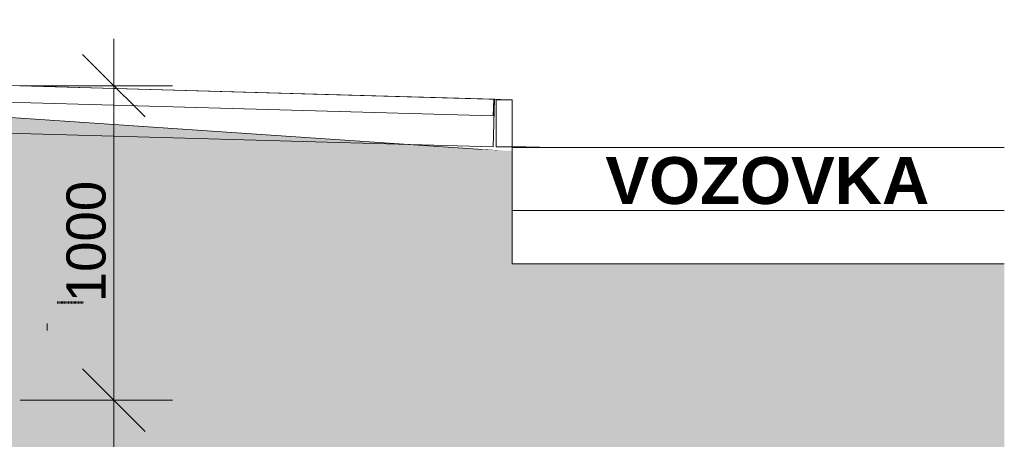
# Model space of a CAD drawing. Header units: millimetres. Extents: x -25516 to 3801, y -6942 to 11332.
# Tile 31 of 33: x 651 to 3801, y -962 to 380. Entities that reach past the tile are written whole.
import ezdxf

# ---------------------------------------------------------------- set-up
doc = ezdxf.new("R2010")
doc.units = ezdxf.units.MM
doc.header["$MEASUREMENT"] = 0
doc.linetypes.add('Wipeout_Contour', pattern=[1000, 0, -1000])
doc.linetypes.add('Čárkovaná M', pattern=[4.5, 2.5, -2])
for name, color, linetype in [('POHLED ZÁPADNÍ_1_0', 7, 'Continuous'), ('POHLED ZÁPADNÍ_1_Bourané_Konstrukce - nosné', 7, 'Continuous'), ('POHLED ZÁPADNÍ_1_Bourané_Kóty - SP', 7, 'Continuous'), ('POHLED ZÁPADNÍ_1_Konstrukce - krov', 7, 'Continuous'), ('POHLED ZÁPADNÍ_1_Konstrukce - nosné', 7, 'Continuous'), ('POHLED ZÁPADNÍ_1_Konstrukce – Dělicí čáry vrstev', 7, 'Continuous'), ('POHLED ZÁPADNÍ_1_Kóty - SP', 7, 'Continuous'), ('POHLED ZÁPADNÍ_1_Situace - terén', 7, 'Continuous'), ('POHLED ZÁPADNÍ_1_Výplně - Povrchové', 7, 'Continuous'), ('POHLED ZÁPADNÍ_1_Výplně – Řezové', 7, 'Continuous')]:
    doc.layers.add(name, color=color, linetype=linetype)
doc.styles.add('GENEROVANÝ_STYL_1', font='txt')
doc.styles.add('GENEROVANÝ_STYL_3', font='txt')

msp = doc.modelspace()

# ---------------------------------------------------------------- wipeouts: each hides what was drawn before it
at = {"color": 254, "linetype": 'Wipeout_Contour', "lineweight": 0, "ltscale": 5028.569786}
msp.add_wipeout([(-211.7, 192.6), (-211.7, 191), (2226.3, 71.1), (2226.3, 124.2)], dxfattribs=at).dxf.layer = 'POHLED ZÁPADNÍ_1_Výplně - Povrchové'
at = {"color": 254, "linetype": 'Wipeout_Contour', "lineweight": 0, "ltscale": 10941.771893}
msp.add_wipeout([(2226.3, -78.9), (2226.3, -191.7), (3237, -180.4), (3237, -50.4)], dxfattribs=at).dxf.layer = 'POHLED ZÁPADNÍ_1_Výplně - Povrchové'

# ---------------------------------------------------------------- next in the draw order: hatches: boundary and pattern name
at = {"layer": 'POHLED ZÁPADNÍ_1_Výplně – Řezové', "linetype": 'Continuous', "lineweight": 0, "true_color": 0x353329}
msp.add_hatch(color=250, dxfattribs=at).paths.add_polyline_path([(2226.3, -2700), (3237, -2700), (3237, -180.4), (2226.3, -191.7)])

# ---------------------------------------------------------------- next in the draw order: linework, layer by layer
at = {"layer": 'POHLED ZÁPADNÍ_1_Konstrukce – Dělicí čáry vrstev', "color": 251, "linetype": 'Continuous', "lineweight": 20, "true_color": 0x6a6a6a}
msp.add_line((2226.3, -191.7), (2226.3, -2550), dxfattribs=at)
at = {"layer": 'POHLED ZÁPADNÍ_1_Situace - terén', "color": 251, "linetype": 'Continuous', "lineweight": 20, "true_color": 0x6a6a6a}
for q in [(2226.3, -191.7), (3237, -2700)]:
    msp.add_line((3237, -180.4), q, dxfattribs=at)

# ---------------------------------------------------------------- next in the draw order: wipeouts: each hides what was drawn before it
at = {"color": 254, "linetype": 'Wipeout_Contour', "lineweight": 0, "ltscale": 7692.089304}
msp.add_wipeout([(2226.3, -25.8), (2226.3, -78.9), (3237, -50.4)], dxfattribs=at).dxf.layer = 'POHLED ZÁPADNÍ_1_Výplně - Povrchové'

# ---------------------------------------------------------------- next in the draw order: linework, layer by layer
at = {"layer": 'POHLED ZÁPADNÍ_1_Situace - terén', "color": 7, "linetype": 'Continuous', "lineweight": 20}
for q in [(2226.3, -25.8), (3237, -180.4)]:
    msp.add_line((3237, -50.4), q, dxfattribs=at)

# ---------------------------------------------------------------- next in the draw order: wipeouts: each hides what was drawn before it
at = {"color": 254, "linetype": 'Wipeout_Contour', "lineweight": 0, "ltscale": 5472.851167}
msp.add_wipeout([(-211.7, 182.6), (448, 78.5), (2226.3, -41.7), (2226.3, 71.1), (-211.7, 191)], dxfattribs=at).dxf.layer = 'POHLED ZÁPADNÍ_1_Výplně - Povrchové'

# ---------------------------------------------------------------- next in the draw order: hatches: boundary and pattern name
at = {"layer": 'POHLED ZÁPADNÍ_1_Výplně – Řezové', "linetype": 'Continuous', "lineweight": 0, "true_color": 0x392b0b}
msp.add_hatch(color=38, dxfattribs=at).paths.add_polyline_path([(2226.3, -2550), (2226.3, -41.7), (448, 78.5), (-250.5, 136), (-250.5, -2550)])

# ---------------------------------------------------------------- next in the draw order: linework, layer by layer
at = {"layer": 'POHLED ZÁPADNÍ_1_Situace - terén', "color": 7, "linetype": 'Continuous', "lineweight": 20}
for p, q in [((2226.3, 124.2), (-211.7, 192.6)), ((2226.3, 71.1), (2226.3, 124.2)), ((2226.3, -41.7), (2226.3, 71.1))]:
    msp.add_line(p, q, dxfattribs=at)
at = {"layer": 'POHLED ZÁPADNÍ_1_Situace - terén', "color": 251, "linetype": 'Continuous', "lineweight": 20, "true_color": 0x6a6a6a}
msp.add_line((2226.3, -41.7), (2226.3, -191.7), dxfattribs=at)
at = {"layer": 'POHLED ZÁPADNÍ_1_Situace - terén', "color": 251, "linetype": 'Continuous', "lineweight": 20, "true_color": 0x6a6a6a, "flags": 128}
msp.add_lwpolyline([(-250.5, 136), (448, 78.5), (2226.3, -41.7)], dxfattribs=at)

# ---------------------------------------------------------------- next in the draw order: wipeouts: each hides what was drawn before it
at = {"color": 254, "linetype": 'Wipeout_Contour', "lineweight": 0, "ltscale": 232932.814216}
msp.add_wipeout([(-18054.6, -3030), (-18054.6, -3518.9), (-6057.8, -3518.9), (-6057.8, -2815.6), (3801.1, -2815.6), (3801.1, -400.9), (2226.3, -400.9), (2226.3, -39.4), (650.2, 22.9), (648.8, -26.8), (199.5, -26.7), (199.5, -386.7), (-238.7, -386.7), (-228.7, -2180), (-174.7, -2180), (-174.7, -2550), (-982.7, -2550), (-982.7, -2180), (-6687.5, -2180), (-6684.3, -2380), (-7021, -2380), (-7021, -1980), (-9474.9, -10), (-10494.6, -10), (-10494.6, -29.7), (-10494.6, -1020), (-10974.2, -1020), (-10974.2, 380), (-16334.8, 380), (-16334.8, 11.4), (-15099.9, 11.4), (-15136.6, -3030)], dxfattribs=at).dxf.layer = 'POHLED ZÁPADNÍ_1_Situace - terén'

# ---------------------------------------------------------------- next in the draw order: hatches: boundary and pattern name
at = {"layer": 'POHLED ZÁPADNÍ_1_Situace - terén', "linetype": 'Continuous', "lineweight": 13, "true_color": 0xbf7d1a}
h = msp.add_hatch(dxfattribs=at)
h.set_pattern_fill('Zemina_0001', color=32, style=0, pattern_type=2)
h.set_pattern_definition([(45, (4e-12, 0), (-137.8858, 137.8858), []), (45, (-45.96, 45.96), (-275.772, 275.772), []), (45, (-91.92, 91.92), (-275.772, 275.772), []), (135, (-137.886, 137.886), (45.96194, 45.96194), [195, -195])])
h.paths.add_polyline_path([(-18054.6, -3030), (-18054.6, -3518.9), (-6057.8, -3518.9), (-6057.8, -2815.6), (3801.1, -2815.6), (3801.1, -400.9), (2226.3, -400.9), (2226.3, -39.4), (650.2, 22.9), (648.8, -26.8), (199.5, -26.7), (199.5, -386.7), (-238.7, -386.7), (-228.7, -2180), (-174.7, -2180), (-174.7, -2550), (-982.7, -2550), (-982.7, -2180), (-6687.5, -2180), (-6684.3, -2380), (-7021, -2380), (-7021, -1980), (-9474.9, -10), (-10494.6, -10), (-10494.6, -29.7), (-10494.6, -1020), (-10974.2, -1020), (-10974.2, 380), (-16334.8, 380), (-16334.8, 11.4), (-15099.9, 11.4), (-15136.6, -3030)])

# ---------------------------------------------------------------- next in the draw order: linework, layer by layer
at = {"layer": 'POHLED ZÁPADNÍ_1_Bourané_Konstrukce - nosné', "color": 42, "linetype": 'Continuous', "lineweight": 13, "true_color": 0xe4ad2c, "flags": 128}
for points in [[(2167.7, 125.9), (346.7, 177), (345.2, 123.7), (2166.2, 72.7)], [(2170.5, 125.8), (349.5, 176.9), (345.2, 24.6), (2166.2, -26.5)]]:
    msp.add_lwpolyline(points, close=True, dxfattribs=at)
at = {"layer": 'POHLED ZÁPADNÍ_1_Bourané_Kóty - SP', "color": 42, "linetype": 'Continuous', "lineweight": 13, "true_color": 0xe4ad2c}
for p, q in [((952.8, 168.9), (952.8, 318.9)), ((1052.8, 68.9), (852.8, 268.9)), ((1140.3, 168.9), (652.8, 168.9)), ((952.8, -836.7), (952.8, 168.9)), ((852.8, -736.7), (1052.8, -936.7)), ((1140.3, -836.7), (652.8, -836.7)), ((952.8, -986.7), (952.8, -836.7))]:
    msp.add_line(p, q, dxfattribs=at)
at = {"layer": 'POHLED ZÁPADNÍ_1_Konstrukce - krov', "color": 8, "linetype": 'Continuous', "lineweight": 13}
msp.add_line((739.2, -613.8), (739.2, -591.8), dxfattribs=at)
at = {"layer": 'POHLED ZÁPADNÍ_1_Situace - terén', "color": 92, "linetype": 'Čárkovaná M', "lineweight": 50, "true_color": 0x00d700}
msp.add_line((770.8, -524.6), (856.5, -524.6), dxfattribs=at)

# ---------------------------------------------------------------- next in the draw order: texts
at = {"layer": 'POHLED ZÁPADNÍ_1_Kóty - SP', "color": 42, "linetype": 'Continuous', "lineweight": 13, "true_color": 0xe4ad2c, "insert": (927.8, -523.6), "char_height": 125, "width": 379.429, "attachment_point": 7, "rotation": 90, "style": 'GENEROVANÝ_STYL_1'}
msp.add_mtext('\\A1;{\\pql;\\fArial|b0|i0|c0|p38;1000}', dxfattribs=at)

# ---------------------------------------------------------------- next in the draw order: wipeouts: each hides what was drawn before it
at = {"color": 254, "linetype": 'Wipeout_Contour', "lineweight": 0, "ltscale": 12111.960907}
msp.add_wipeout([(2226.3, -400.9), (3801.1, -400.9), (3801.1, -28.2), (2226.3, -28.2)], dxfattribs=at).dxf.layer = 'POHLED ZÁPADNÍ_1_Výplně - Povrchové'

# ---------------------------------------------------------------- next in the draw order: linework, layer by layer
at = {"layer": 'POHLED ZÁPADNÍ_1_Konstrukce - nosné', "color": 39, "linetype": 'Continuous', "lineweight": 20, "true_color": 0x573938, "flags": 128}
msp.add_lwpolyline([(3801.1, -28.2), (2226.3, -28.2), (2226.3, -400.9), (3801.1, -400.9)], dxfattribs=at)

# ---------------------------------------------------------------- next in the draw order: wipeouts: each hides what was drawn before it
at = {"color": 254, "linetype": 'Wipeout_Contour', "lineweight": 0, "ltscale": 12073.902455}
msp.add_wipeout([(2226.3, -230.3), (3801.1, -230.3), (3801.1, -28.2), (2226.3, -28.2)], dxfattribs=at).dxf.layer = 'POHLED ZÁPADNÍ_1_Výplně - Povrchové'

# ---------------------------------------------------------------- next in the draw order: linework, layer by layer
at = {"layer": 'POHLED ZÁPADNÍ_1_Konstrukce - nosné', "color": 7, "linetype": 'Continuous', "lineweight": 13, "flags": 128}
msp.add_lwpolyline([(2226.3, 124.2), (2175.5, 124.2), (2175.5, -26.7), (2226.3, -26.7)], close=True, dxfattribs=at)
at = {"layer": 'POHLED ZÁPADNÍ_1_Konstrukce - nosné', "color": 39, "linetype": 'Continuous', "lineweight": 20, "true_color": 0x573938, "flags": 128}
msp.add_lwpolyline([(3801.1, -28.2), (2226.3, -28.2), (2226.3, -230.3), (3801.1, -230.3)], dxfattribs=at)

# ---------------------------------------------------------------- next in the draw order: texts
at = {"layer": 'POHLED ZÁPADNÍ_1_0', "color": 7, "linetype": 'Continuous', "lineweight": 20, "insert": (3043.1, -211.5), "char_height": 150, "attachment_point": 8, "style": 'GENEROVANÝ_STYL_3'}
msp.add_mtext('\\A1;{\\pqc;\\fArial|b1|i0|c238|p38;VOZOVKA}', dxfattribs=at)

doc.saveas('drawing.dxf')
